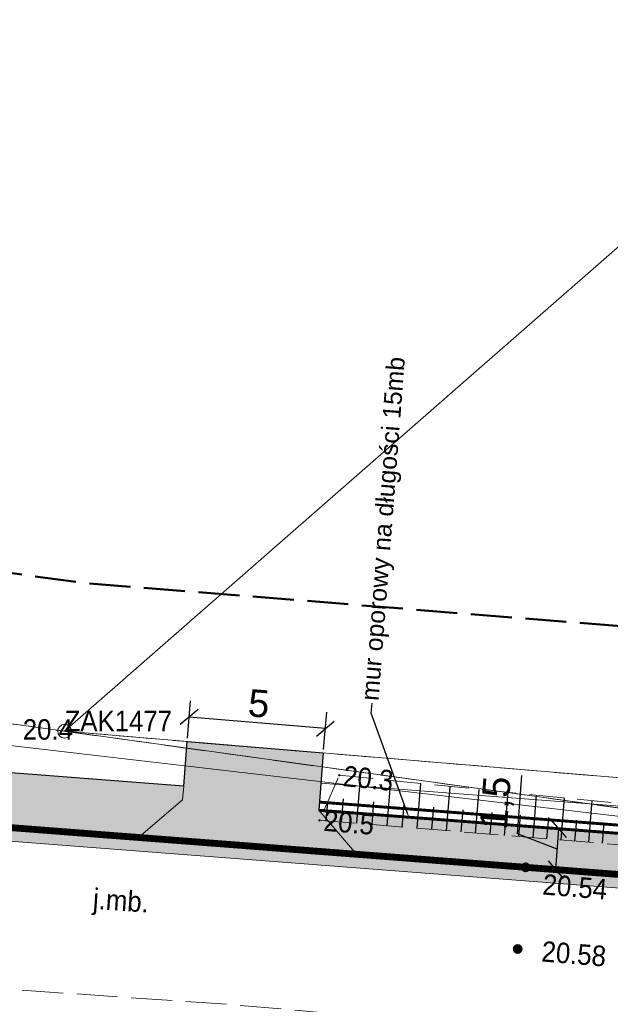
# Model space of a CAD drawing. Header units: metres. Extents: x 6551181 to 6555585, y 5935140 to 5937297.
# Tile 77 of 97: x 6551673 to 6551694, y 5935946 to 5935982. Entities that reach past the tile are written whole.
import ezdxf
from ezdxf import colors
from ezdxf.entities.mleader import LeaderData, LeaderLine
from ezdxf.enums import TextEntityAlignment as Align
from ezdxf.math import Vec2, Vec3

# ---------------------------------------------------------------- set-up
doc = ezdxf.new("R2010")
doc.units = ezdxf.units.M
for name, pattern in [('1.5_0.5', [2, 1.5, -0.5]), ('218-500', [1, 0.5, -0.5]), ('219-500', [0]), ('CONDX2', [0.48, 0.32, -0.16]), ('HIDDEN2', [0.1875, 0.125, -0.0625]), ('mz1.25_0.5', [1.75, 1.25, -0.5])]:
    doc.linetypes.add(name, pattern=pattern)
for name, color, linetype in [('000 Inne (niezydentyfikowane)', 7, 'Continuous'), ('202-Punkt graniczny stabilizowany trwale', 7, 'Continuous'), ('202-Punkt graniczny stabilizowany trwale-Atr103', 7, 'Continuous'), ('217-Granica konturu klasyfikcyjnego', 7, 'Continuous'), ('218-Granica użytku', 7, 'Continuous'), ('219-Linia granicy', 7, 'Continuous'), ('_krawężnik 15x22', 74, 'Continuous'), ('_obrzeże 8x30', 2, 'Continuous'), ('jezdnia (powierzchnia)', 7, 'Continuous'), ('jezdnia (powierzchnia)-Atr17', 7, 'Continuous'), ('Obszar opracowania', 7, 'Continuous'), ('przewód telekomunikacyjny (linia)', 7, 'Continuous'), ('punkt wysokościowy naturalny', 7, 'Continuous'), ('punkt wysokościowy naturalny-Atr2', 7, 'Continuous'), ('punkt wysokościowy sztuczny', 7, 'Continuous'), ('punkt wysokościowy sztuczny-Atr2', 7, 'Continuous'), ('skarpa nieumocniona (powierzchnia)', 7, 'Continuous')]:
    doc.layers.add(name, color=color, linetype=linetype)
for name, color, linetype, lineweight in [('_krawężnik 15x30', 30, 'Continuous', 13), ('_kreskowanie chodnik', 52, 'Continuous', 0), ('_kreskowanie zieleń', 74, 'Continuous', 0), ('_kreskowanie zjazd', 252, 'Continuous', 0), ('_opis', 7, 'Continuous', 18), ('_rowy', 3, 'Continuous', 13), ('_wymiar', 140, 'Continuous', 5)]:
    doc.layers.add(name, color=color, linetype=linetype, lineweight=lineweight)
doc.layers.add('_linie pomocnicze', color=202, linetype='Continuous', lineweight=13, plot=False)
doc.styles.add('marcin', font='arial.ttf')
doc.styles.get("Standard").update_dxf_attribs({"font": 'arial.ttf'})
doc.dimstyles.new('marcin', dxfattribs={"dimscale": 0.2, "dimtxt": 8, "dimasz": 6, "dimexe": 3, "dimexo": 0.625, "dimgap": 3, "dimtad": 1, "dimdec": 3, "dimrnd": 0.01, "dimtxsty": 'marcin', "dimblk": 'OBLIQUE', "dimcen": 2.5, "dimclrd": 256, "dimadec": 0, "dimazin": 0, "dimtfac": 1, "dimtdec": 3, "dimtmove": 1, "dimatfit": 3, "dimfxl": 8, "dimfxlon": 1, "dimarcsym": 0})

# ---------------------------------------------------------------- blocks, each defined once
blk = doc.blocks.new('202')
at = {"color": 0, "linetype": 'Continuous', "lineweight": -2}
blk.add_circle((0, 0), 2.5, dxfattribs=at)
blk = doc.blocks.new('PW02')
at = {"linetype": 'Continuous', "lineweight": 13}
h = blk.add_hatch(color=0, dxfattribs=at)
edge = h.paths.add_edge_path()
edge.add_arc((0, 0), 0.18, 0, 360)
blk = doc.blocks.new('PW01')
at = {"linetype": 'Continuous', "lineweight": 13}
h = blk.add_hatch(color=0, dxfattribs=at)
edge = h.paths.add_edge_path()
edge.add_arc((0, 0), 0.045, 0, 360)
blk = doc.blocks.new('_Oblique')
at = {"color": 0, "linetype": 'ByBlock', "lineweight": -2}
blk.add_line((-0.5, -0.5), (0.5, 0.5), dxfattribs=at)
blk = doc.blocks.new('*D1236')
at = {"layer": '_wymiar', "lineweight": -2, "transparency": 16777216}
for p, q in [((6551690.897, 5935951.837), (6551691.061, 5935953.965)), ((6551692.301, 5935950.525), (6551692.416, 5935952.021)), ((6551692.358, 5935951.273), (6551690.897, 5935951.837))]:
    blk.add_line(p, q, dxfattribs=at)
at = {"layer": '_wymiar', "color": 0, "lineweight": -2, "transparency": 16777216}
for p, q in [((6551692.812, 5935951.99), (6551691.818, 5935952.067)), ((6551692.696, 5935950.495), (6551691.703, 5935950.571))]:
    blk.add_line(p, q, dxfattribs=at)
at = {"layer": 'Defpoints', "color": 0, "transparency": 16777216}
for p in [(6551692.416, 5935952.021), (6551692.936, 5935951.981), (6551692.821, 5935950.485)]:
    blk.add_point(p, dxfattribs=at)
at = {"layer": '_wymiar', "lineweight": -2, "transparency": 16777216, "xscale": 0.6000000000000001, "yscale": 0.6000000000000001, "zscale": 0.6000000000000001}
for p, rotation in [((6551692.416, 5935952.021), 85.59277262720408), ((6551692.301, 5935950.525), 265.5927726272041)]:
    blk.add_blockref('_Oblique', p, dxfattribs=dict(at, rotation=rotation))
at = {"layer": '_wymiar', "color": 0, "transparency": 16777216, "insert": (6551690.18, 5935952.963), "char_height": 1, "attachment_point": 5, "rotation": 85.5928, "style": 'marcin'}
blk.add_mtext('1,5', dxfattribs=at)
blk = doc.blocks.new('*D1218')
at = {"layer": '_wymiar', "color": 0, "lineweight": -2, "transparency": 16777216}
for p, q in [((6551678.824, 5935955.339), (6551678.938, 5935956.704)), ((6551683.806, 5935954.921), (6551683.921, 5935956.286))]:
    blk.add_line(p, q, dxfattribs=at)
at = {"layer": '_wymiar', "lineweight": -2, "transparency": 16777216}
blk.add_line((6551683.871, 5935955.688), (6551678.888, 5935956.106), dxfattribs=at)
at = {"layer": 'Defpoints', "color": 0, "transparency": 16777216}
for p in [(6551678.888, 5935956.106), (6551678.813, 5935955.214), (6551683.796, 5935954.796)]:
    blk.add_point(p, dxfattribs=at)
at = {"layer": '_wymiar', "lineweight": -2, "transparency": 16777216, "xscale": 0.6000000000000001, "yscale": 0.6000000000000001, "zscale": 0.6000000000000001}
for p, rotation in [((6551678.888, 5935956.106), 175.2057679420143), ((6551683.871, 5935955.688), 355.2057679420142)]:
    blk.add_blockref('_Oblique', p, dxfattribs=dict(at, rotation=rotation))
at = {"layer": '_wymiar', "color": 0, "transparency": 16777216, "insert": (6551681.438, 5935956.603), "char_height": 1, "attachment_point": 5, "rotation": 355.2058, "style": 'marcin'}
blk.add_mtext('5', dxfattribs=at)

msp = doc.modelspace()

# ---------------------------------------------------------------- hatches: boundary and pattern name
at = {"layer": '_kreskowanie chodnik'}
h = msp.add_hatch(color=223, dxfattribs=at)
h.dxf.hatch_style = 1
h.paths.add_polyline_path([(6551361.9151, 5936137.4929), (6551364.0337, 5936137.4929), (6551364.3599, 5936137.8159), (6551361.3348, 5936141.0225), (6551359.8914, 5936139.6381), (6551359.8913, 5936139.638)])
h.paths.add_polyline_path([(6551380.1526, 5936119.3023, -0.0024274), (6551383.5731, 5936115.8572), (6551383.5731, 5936115.8572), (6551385.7012, 5936115.8292), (6551386.0588, 5936116.1787, 0.0031812), (6551381.5649, 5936120.7183), (6551367.9318, 5936134.3165), (6551367.5765, 5936133.9646), (6551367.5792, 5936131.8433)])
h.paths.add_polyline_path([(6551427.8011, 5936072.0648, -0.0079112), (6551423.437, 5936076.5601), (6551394.6741, 5936107.1418, 0.0037268), (6551389.5375, 5936112.5838), (6551389.5375, 5936112.5838), (6551389.1765, 5936112.2379), (6551389.1363, 5936110.1082, -0.0029746), (6551393.2134, 5936105.7757), (6551421.9802, 5936075.1899, 0.0058707), (6551425.2377, 5936071.8069), (6551427.4311, 5936071.7391)])
h.paths.add_polyline_path([(6551509.0487, 5936009.3448), (6551499.4703, 5936015.6354, -0.014146), (6551476.3685, 5936031.761), (6551467.4747, 5936038.3509, -0.0195357), (6551446.2823, 5936055.375), (6551437.7324, 5936062.8108, -0.010811), (6551431.3954, 5936068.5674), (6551431.0185, 5936068.2357), (6551430.9839, 5936066.2071, 0.0091534), (6551436.4199, 5936061.3017), (6551444.9698, 5936053.8659, 0.0195357), (6551466.284, 5936036.744), (6551475.1778, 5936030.1541, 0.014146), (6551498.3724, 5936013.9637), (6551506.5985, 5936008.5612), (6551508.6757, 5936008.9916)])
h.paths.add_polyline_path([(6551576.1216, 5935970.8749), (6551576.2833, 5935971.348, -0.0591224), (6551544.8377, 5935986.4374), (6551517.8132, 5936003.5887), (6551513.1363, 5936006.6602), (6551512.855, 5936006.2468), (6551513.2853, 5936004.1696), (6551513.2853, 5936004.1696), (6551516.7283, 5936001.9084), (6551543.766, 5935984.7488, 0.0566981), (6551574.267, 5935969.9309), (6551574.267, 5935969.9309)])
h.paths.add_polyline_path([(6551591.7085, 5935964.9446), (6551593.4627, 5935966.0998), (6551593.8882, 5935968.2679), (6551593.8884, 5935968.2689), (6551592.91, 5935968.4763), (6551592.5812, 5935966.8005, -0.0201257), (6551581.0571, 5935969.8064), (6551580.9035, 5935969.3306), (6551581.9193, 5935967.4615, 0.0168508), (6551591.7085, 5935964.9446)])
h.paths.add_polyline_path([(6551613.4044, 5935960.6424), (6551613.4491, 5935960.6336), (6551615.1652, 5935961.8255), (6551615.2615, 5935962.3161), (6551600.4251, 5935965.2276), (6551600.7371, 5935966.8177), (6551598.7804, 5935967.2324), (6551598.7798, 5935967.2298), (6551598.3662, 5935965.1221), (6551599.5493, 5935963.3613), (6551599.5493, 5935963.3613)])
h.paths.add_polyline_path([(6551620.1679, 5935961.3533), (6551620.07, 5935960.8543), (6551621.2097, 5935959.1107), (6551621.2097, 5935959.1107), (6551621.2547, 5935959.1019), (6551624.3175, 5935958.5008, 0.0114164), (6551642.3152, 5935955.3939), (6551642.3152, 5935955.3939), (6551644.0057, 5935956.6611), (6551644.0743, 5935957.1564, -0.0123461), (6551624.7026, 5935960.4634)])
h.paths.add_polyline_path([(6551649.0433, 5935956.4658), (6551648.9776, 5935955.9701), (6551650.239, 5935954.2925, 0.0127985), (6551670.6057, 5935952.1973), (6551677.038, 5935951.7015), (6551678.6488, 5935953.0818), (6551678.6872, 5935953.5803), (6551670.7594, 5935954.1913, -0.013718)])
h.paths.add_polyline_path([(6551707.1015, 5935951.3904), (6551702.0779, 5935951.2761), (6551702.0779, 5935951.2761), (6551683.634, 5935952.6976), (6551683.634, 5935952.6976), (6551685.0143, 5935951.0867), (6551730.6343, 5935947.5707), (6551750.6634, 5935946.1799), (6551752.2637, 5935947.5724), (6551752.2983, 5935948.0712), (6551730.7804, 5935949.5654), (6551707.1015, 5935951.3904)])
h.paths.add_polyline_path([(6551758.6441, 5935945.6257), (6551796.2401, 5935943.0151, 0.2134218), (6551800.84, 5935944.7005), (6551757.2863, 5935947.7248), (6551757.2517, 5935947.226)])
at = {"layer": '_kreskowanie zieleń'}
h = msp.add_hatch(color=253, dxfattribs=at)
h.dxf.hatch_style = 1
h.paths.add_polyline_path([(6551757.5481, 5935951.4959), (6551752.5542, 5935951.757), (6551752.2983, 5935948.0712), (6551752.2637, 5935947.5724), (6551750.6634, 5935946.1799), (6551758.6441, 5935945.6257), (6551757.2517, 5935947.226), (6551757.2863, 5935947.7248), (6551757.2863, 5935947.7248)])
h.paths.add_polyline_path([(6551683.7958, 5935954.7961), (6551678.8132, 5935955.214), (6551678.6872, 5935953.5803), (6551678.6488, 5935953.0818), (6551677.038, 5935951.7015), (6551685.0143, 5935951.0867), (6551683.634, 5935952.6976), (6551683.634, 5935952.6976), (6551683.6571, 5935952.9967)])
h.paths.add_polyline_path([(6551644.4305, 5935959.7291), (6551644.0743, 5935957.1564), (6551644.0057, 5935956.6611), (6551642.3152, 5935955.3939, 0.0050001), (6551650.239, 5935954.2925), (6551648.9776, 5935955.9701), (6551649.0433, 5935956.4658), (6551649.3846, 5935959.0405), (6551649.3845, 5935959.0405)])
h.paths.add_polyline_path([(6551615.5387, 5935963.7287), (6551615.2615, 5935962.3161), (6551615.1652, 5935961.8255), (6551613.4491, 5935960.6336), (6551621.2097, 5935959.1107), (6551621.2097, 5935959.1107), (6551620.07, 5935960.8543), (6551620.1679, 5935961.3533), (6551620.4993, 5935963.042)])
h.paths.add_polyline_path([(6551593.4627, 5935966.0998), (6551591.7085, 5935964.9446), (6551591.7085, 5935964.9446, 0.0060443), (6551595.2584, 5935964.2033), (6551599.5493, 5935963.3613), (6551598.3662, 5935965.1221), (6551598.7798, 5935967.2298), (6551598.7804, 5935967.2324), (6551593.8884, 5935968.2689), (6551593.8882, 5935968.2679)])
h.paths.add_polyline_path([(6551574.267, 5935969.9309, 0.0133357), (6551581.88, 5935967.473), (6551581.88, 5935967.473, 0.0000682), (6551581.9193, 5935967.4615), (6551581.9193, 5935967.4615), (6551580.9035, 5935969.3306), (6551581.0571, 5935969.8064), (6551581.0571, 5935969.8064), (6551581.4207, 5935970.9324), (6551576.5985, 5935972.2704), (6551576.2833, 5935971.348), (6551576.1216, 5935970.8749), (6551574.267, 5935969.9309)])
h.paths.add_polyline_path([(6551515.6199, 5936009.2164), (6551511.6595, 5936011.8175), (6551509.0487, 5936009.3448), (6551508.6757, 5936008.9916), (6551506.5985, 5936008.5612), (6551513.2853, 5936004.1696), (6551513.2853, 5936004.1696), (6551512.855, 5936006.2468), (6551513.1363, 5936006.6602), (6551513.1351, 5936006.661)])
h.paths.add_polyline_path([(6551425.2377, 5936071.8069, 0.0100304), (6551430.9839, 5936066.2071), (6551431.0185, 5936068.2357), (6551431.3954, 5936068.5674), (6551431.6215, 5936068.7664), (6551434.0394, 5936070.8943), (6551430.4259, 5936074.3748), (6551428.0268, 5936072.2634), (6551427.8011, 5936072.0648), (6551427.4311, 5936071.7391)])
h.paths.add_polyline_path([(6551385.7012, 5936115.8292), (6551383.5731, 5936115.8572, -0.0040001), (6551389.1363, 5936110.1082), (6551389.1363, 5936110.1082), (6551389.1765, 5936112.2379), (6551389.5375, 5936112.5838), (6551389.5375, 5936112.5838, 0.0024913), (6551386.0588, 5936116.1787)])
h.paths.add_polyline_path([(6551364.0337, 5936137.4929), (6551361.9151, 5936137.4929), (6551367.5792, 5936131.8433), (6551367.5765, 5936133.9646), (6551367.9318, 5936134.3165), (6551368.462, 5936134.8414), (6551364.9219, 5936138.3724), (6551364.3599, 5936137.8159)])
at = {"layer": '_kreskowanie zjazd'}
h = msp.add_hatch(color=256, dxfattribs=at)
h.dxf.hatch_style = 1
h.paths.add_polyline_path([(6551796.2401, 5935943.0151), (6551758.6441, 5935945.6257), (6551750.6634, 5935946.1799), (6551730.6343, 5935947.5707), (6551685.0143, 5935951.0867), (6551677.038, 5935951.7015), (6551670.6057, 5935952.1973, -0.0127985), (6551650.239, 5935954.2925, -0.0050001), (6551642.3152, 5935955.3939), (6551642.3152, 5935955.3939, -0.0114164), (6551624.3175, 5935958.5008), (6551621.2547, 5935959.1019), (6551621.2097, 5935959.1107), (6551613.4491, 5935960.6336), (6551613.4044, 5935960.6424), (6551599.5493, 5935963.3613), (6551599.5493, 5935963.3613), (6551595.2584, 5935964.2033, -0.0060443), (6551591.7085, 5935964.9446), (6551591.7085, 5935964.9446, -0.0084248), (6551586.7927, 5935966.1206, -0.0084248), (6551581.9193, 5935967.4615), (6551581.9193, 5935967.4615, -0.0000682), (6551581.88, 5935967.473), (6551581.88, 5935967.473, -0.0133357), (6551574.267, 5935969.9309), (6551574.267, 5935969.9309, -0.0502078), (6551547.0711, 5935982.7107, -0.0064718), (6551543.766, 5935984.7488), (6551516.7283, 5936001.9084), (6551513.2853, 5936004.1696), (6551513.2853, 5936004.1696), (6551506.5985, 5936008.5612), (6551498.3724, 5936013.9637, -0.014146), (6551475.1778, 5936030.1541), (6551466.284, 5936036.744, -0.0195357), (6551444.9698, 5936053.8659), (6551436.4199, 5936061.3017, -0.0077486), (6551431.8064, 5936065.4414, -0.0100015), (6551426.0452, 5936070.9924, -0.0073044), (6551421.9802, 5936075.1899), (6551393.2134, 5936105.7757, 0.0029746), (6551389.1363, 5936110.1082), (6551389.1363, 5936110.1082, 0.0040001), (6551383.5731, 5936115.8572), (6551383.5731, 5936115.8572, 0.0024274), (6551380.1526, 5936119.3023), (6551367.5792, 5936131.8433), (6551361.9151, 5936137.4929), (6551359.8144, 5936139.5881), (6551359.4506, 5936139.2449), (6551379.7995, 5936118.9483, -0.009403), (6551392.8482, 5936105.4342), (6551421.6159, 5936074.8473, 0.0250591), (6551436.0918, 5936060.9244), (6551444.6417, 5936053.4886, 0.0195357), (6551465.9863, 5936036.3423), (6551474.8802, 5936029.7523, 0.014146), (6551498.0979, 5936013.5458), (6551516.4571, 5936001.4883), (6551543.4981, 5935984.3266, 0.0932025), (6551595.1621, 5935963.7127), (6551624.2212, 5935958.0102, 0.0292221), (6551670.5673, 5935951.6987), (6551730.5978, 5935947.072), (6551796.2055, 5935942.5163)])

# ---------------------------------------------------------------- linework, layer by layer
at = {"layer": '000 Inne (niezydentyfikowane)', "color": 7, "linetype": 'Continuous', "lineweight": 25, "flags": 128}
for points in [[(6551685.02, 5935952.22), (6551685.16, 5935953.9)], [(6551686.13, 5935952.13), (6551686.27, 5935953.79)], [(6551687.23, 5935952.04), (6551687.36, 5935953.68)], [(6551688.31, 5935951.95), (6551688.44, 5935953.57)], [(6551689.37, 5935951.86), (6551689.5, 5935953.46)], [(6551684.46, 5935952.26), (6551684.53, 5935953.11)], [(6551690.43, 5935951.78), (6551690.56, 5935953.36)], [(6551691.47, 5935951.69), (6551691.6, 5935953.25)], [(6551692.5, 5935951.61), (6551692.62, 5935953.15)], [(6551693.51, 5935951.53), (6551693.63, 5935953.05)], [(6551683.9, 5935952.31), (6551683.96, 5935953.01)], [(6551685.58, 5935952.17), (6551685.65, 5935953.01)], [(6551686.68, 5935952.08), (6551686.75, 5935952.91)], [(6551687.77, 5935952), (6551687.84, 5935952.81)], [(6551688.84, 5935951.91), (6551688.91, 5935952.71)], [(6551689.9, 5935951.82), (6551689.97, 5935952.62)], [(6551690.95, 5935951.74), (6551691.01, 5935952.52)], [(6551691.98, 5935951.65), (6551692.05, 5935952.43)], [(6551693, 5935951.57), (6551693.07, 5935952.33)], [(6551694.01, 5935951.49), (6551694.07, 5935952.24)]]:
    msp.add_lwpolyline(points, dxfattribs=at)
at = {"layer": '217-Granica konturu klasyfikcyjnego', "color": 3, "linetype": '1.5_0.5', "lineweight": 18, "flags": 128}
for points in [[(6551614.59, 5935963.86), (6551817.148, 5935935.8192)], [(6551674.33, 5935955.59), (6551702.23, 5935953.25)]]:
    msp.add_lwpolyline(points, dxfattribs=at)
at = {"layer": '218-Granica użytku', "color": 3, "linetype": '218-500', "lineweight": 18, "flags": 128}
for points in [[(6551614.59, 5935963.86), (6551817.148, 5935935.8192)], [(6551674.33, 5935955.59), (6551702.23, 5935953.25)]]:
    msp.add_lwpolyline(points, dxfattribs=at)
at = {"layer": '219-Linia granicy', "color": 7, "linetype": '219-500', "lineweight": 18, "flags": 128}
for points in [[(6551766.99, 5936036.66), (6551674.33, 5935955.59)], [(6551817.148, 5935935.8192), (6551614.59, 5935963.86)], [(6551674.33, 5935955.59), (6551702.23, 5935953.25)]]:
    msp.add_lwpolyline(points, dxfattribs=at)
at = {"layer": '_krawężnik 15x22', "linetype": 'CONDX2', "lineweight": 40, "ltscale": 4, "const_width": 0.25}
msp.add_lwpolyline([(6551685.0143, 5935951.0867), (6551677.038, 5935951.7015)], dxfattribs=at)
at = {"layer": '_krawężnik 15x30', "lineweight": 40, "ltscale": 5}
for points in [[(6551677.038, 5935951.7015, 0.25, 0.25, 0), (6551670.6057, 5935952.1973, 0.25, 0.25, -0.0127985), (6551650.239, 5935954.2925, 0.25, 0.25, 0)], [(6551750.6634, 5935946.1799, 0.25, 0.25, 0), (6551730.6343, 5935947.5707, 0.25, 0.25, 0), (6551685.0143, 5935951.0867, 0.25, 0.25, 0)]]:
    msp.add_lwpolyline(points, format="xyseb", dxfattribs=at)
at = {"layer": '_linie pomocnicze'}
for points in [[(6551796.2401, 5935943.0151), (6551730.6343, 5935947.5707), (6551670.6057, 5935952.1973, -0.0292221), (6551624.3175, 5935958.5008), (6551595.2584, 5935964.2033, -0.0932025), (6551543.766, 5935984.7488), (6551516.7283, 5936001.9084), (6551498.3724, 5936013.9637, -0.014146), (6551475.1778, 5936030.1541), (6551466.284, 5936036.744, -0.0195357), (6551444.9698, 5936053.8659), (6551436.4199, 5936061.3017, -0.0250591), (6551421.9802, 5936075.1899), (6551393.2134, 5936105.7757, 0.0094023), (6551380.1526, 5936119.3023), (6551359.8144, 5936139.5881)], [(6551796.2055, 5935942.5163), (6551730.5978, 5935947.072), (6551670.5673, 5935951.6987, -0.0292221), (6551624.2212, 5935958.0102), (6551595.1621, 5935963.7127, -0.0932025), (6551543.4981, 5935984.3266), (6551516.4571, 5936001.4883), (6551498.0979, 5936013.5458, -0.014146), (6551474.8802, 5936029.7523), (6551465.9863, 5936036.3423, -0.0195357), (6551444.6417, 5936053.4886), (6551436.0918, 5936060.9244, -0.0250591), (6551421.6159, 5936074.8473), (6551392.8482, 5936105.4342, 0.009403), (6551379.7995, 5936118.9483), (6551359.4506, 5936139.2449)]]:
    msp.add_lwpolyline(points, format="xyb", dxfattribs=at)
for points in [[(6551677.038, 5935951.7015), (6551678.6488, 5935953.0818), (6551678.6872, 5935953.5803)], [(6551683.634, 5935952.6976), (6551683.634, 5935952.6976), (6551685.0143, 5935951.0867)]]:
    msp.add_lwpolyline(points, dxfattribs=at)
at = {"layer": '_obrzeże 8x30'}
msp.add_lwpolyline([(6551678.6872, 5935953.5803), (6551670.7594, 5935954.1913, -0.013718), (6551649.0433, 5935956.4658)], format="xyb", dxfattribs=at)
for points in [[(6551678.6872, 5935953.5803), (6551678.8132, 5935955.214)], [(6551678.8132, 5935955.214), (6551683.7958, 5935954.7961), (6551683.634, 5935952.6976)]]:
    msp.add_lwpolyline(points, dxfattribs=at)
at = {"layer": '_obrzeże 8x30', "color": 232, "linetype": 'HIDDEN2', "lineweight": 40, "ltscale": 4, "const_width": 0.1067}
msp.add_lwpolyline([(6551702.1009, 5935951.5752), (6551683.6571, 5935952.9967)], dxfattribs=at)
at = {"layer": '_obrzeże 8x30', "color": 176, "linetype": 'HIDDEN2', "lineweight": 40, "ltscale": 4, "const_width": 0.1067}
msp.add_lwpolyline([(6551702.0779, 5935951.2761), (6551683.634, 5935952.6976)], dxfattribs=at)
at = {"layer": '_rowy'}
msp.add_lwpolyline([(6551752.3329, 5935948.57), (6551730.817, 5935950.064), (6551683.7109, 5935953.6946)], dxfattribs=at)
at = {"layer": 'jezdnia (powierzchnia)', "color": 7, "linetype": '1.5_0.5', "lineweight": 18, "flags": 128}
msp.add_lwpolyline([(6551328.96, 5936334.85), (6551328.85, 5936339.4), (6551328.73, 5936357.03), (6551328.59, 5936376.23), (6551328.4, 5936397.13), (6551328.02, 5936414.29), (6551322.56, 5936409.84), (6551322.26, 5936398.68), (6551322.27, 5936387.64), (6551322.38, 5936376.93), (6551322.42, 5936367), (6551322.25, 5936346.98), (6551322.6, 5936337.31), (6551322.85, 5936327.45), (6551322.83, 5936325.77), (6551322.74, 5936320.86), (6551322.68, 5936317.17), (6551322.78, 5936307.21), (6551322.67, 5936297.56), (6551322.68, 5936287.57), (6551322.74, 5936279.01), (6551322.14, 5936267.97), (6551321.65, 5936262.65), (6551321.72, 5936261), (6551321.78, 5936259.98), (6551322.11, 5936257.72), (6551322.27, 5936255.96), (6551322.39, 5936254.52), (6551322.15, 5936252.96), (6551321.69, 5936250.98), (6551320.76, 5936248.16), (6551319.46, 5936245.23), (6551318.96, 5936243.62), (6551318.38, 5936241.01), (6551316.02, 5936222.64), (6551315.83, 5936219.84), (6551316.38, 5936210.81), (6551316.01, 5936207.91), (6551315.14, 5936200.41), (6551314.97, 5936199.68), (6551313.67, 5936198.52), (6551311.34, 5936197.7), (6551307.54, 5936198.81), (6551305.83, 5936196.21), (6551312.51, 5936190.73), (6551313.39, 5936189.35), (6551312.99, 5936186.91), (6551312.92, 5936183.49), (6551313.3, 5936180.11), (6551314.08, 5936177.55), (6551314.7, 5936175.79), (6551314.44, 5936174.65), (6551312.67, 5936172.43), (6551311.85, 5936172.5), (6551311.19, 5936171.27), (6551311.05, 5936169.19), (6551311.25, 5936168.73), (6551309.45, 5936165.18), (6551312.18, 5936163.98), (6551313.59, 5936166.07), (6551317.23, 5936168.57), (6551319.56, 5936168.77), (6551324.09, 5936164.11), (6551325.69, 5936162.67), (6551325.47, 5936161.1), (6551327.95, 5936158.95), (6551329.62, 5936159.04), (6551332.98, 5936156.08), (6551340.48, 5936149.19), (6551347.83, 5936142.43), (6551354.99, 5936135.82), (6551361.1, 5936130.02), (6551368.01, 5936123.21), (6551374.45, 5936116.65), (6551380.77, 5936110.1), (6551380.75, 5936107.84), (6551380.43, 5936106.99), (6551383.32, 5936104.18), (6551384.35, 5936104.44), (6551386.16, 5936104.24), (6551387.51, 5936103), (6551394.02, 5936096.15), (6551400.74, 5936089.06), (6551407.43, 5936082.07), (6551414.96, 5936073.7), (6551417.26, 5936071.24), (6551417.54, 5936068.85), (6551417.08, 5936067.39), (6551416.53, 5936066.51), (6551418.44, 5936064.69), (6551420.06, 5936065.32), (6551421.11, 5936065.47), (6551423.09, 5936065.27), (6551427.21, 5936061.47), (6551434.23, 5936055.28), (6551441.76, 5936048.87), (6551449.56, 5936042.36), (6551457.43, 5936035.97), (6551465.65, 5936029.87), (6551474.74, 5936023.08), (6551483.63, 5936016.83), (6551492.82, 5936010.56), (6551496.69, 5936007.92), (6551496.38, 5936006.4), (6551500.73, 5936003.64), (6551502.28, 5936004.36), (6551510, 5935999.26), (6551519.09, 5935993.33), (6551527.43, 5935987.94), (6551535.54, 5935982.98), (6551543.65, 5935977.72), (6551552.14, 5935972.93), (6551561.61, 5935968.23), (6551570.6, 5935964.82), (6551581.27, 5935961.57), (6551591.01, 5935959.14), (6551597.53, 5935957.63), (6551598.04, 5935956.71), (6551598.34, 5935954.89), (6551601.02, 5935954.23), (6551603.27, 5935956.5), (6551604.19, 5935956.44), (6551614.44, 5935954.25), (6551624.03, 5935952.41), (6551633.65, 5935950.68), (6551643.66, 5935949.13), (6551649.85, 5935948.21), (6551660.16, 5935947.16), (6551670.33, 5935946.28), (6551680.51, 5935945.58), (6551690.73, 5935944.67), (6551701.45, 5935943.82), (6551706.39, 5935943.35), (6551707.39, 5935941.45), (6551711.28, 5935940.88), (6551713.28, 5935942.8), (6551715.25, 5935942.66), (6551721.35, 5935942.22), (6551752.78, 5935940.08), (6551762.58, 5935939.42), (6551772.73, 5935938.68), (6551783.19, 5935937.92), (6551793.12, 5935937.25), (6551803.61, 5935936.53), (6551816.47, 5935935.66), (6551827.08, 5935934.95), (6551837.44, 5935934.3), (6551838.95, 5935934.11), (6551840.54, 5935930.96), (6551844.05, 5935930.93), (6551845.21, 5935933.24), (6551845.88, 5935933.65), (6551848.35, 5935933.59), (6551864.54, 5935932.06), (6551872.1, 5935931.21), (6551883.27, 5935929.95), (6551887.52, 5935929.3), (6551888.3, 5935928.47), (6551889.27, 5935927), (6551889.8, 5935925.29), (6551888.46, 5935921.18), (6551893.61, 5935921.03), (6551897.26, 5935920.92), (6551897.56, 5935926.27), (6551899.74, 5935927.57), (6551904.71, 5935926.85), (6551911.07, 5935925.83), (6551911.71, 5935924.67), (6551912.04, 5935923.9), (6551915.56, 5935923.37), (6551916.14, 5935924.18), (6551916.85, 5935924.92), (6551923.67, 5935923.8), (6551933.47, 5935922.17), (6551946.23, 5935919.92), (6551946.86, 5935918.95), (6551946.97, 5935917.94), (6551949.03, 5935915.66), (6551950.87, 5935917.18), (6551951.58, 5935918.19), (6551952.42, 5935918.86), (6551960.7, 5935917.37), (6551971.47, 5935915.4), (6551981.95, 5935913.57), (6551992.49, 5935911.65), (6551995.74, 5935911.01), (6551996.16, 5935910.41), (6551996.41, 5935909.03), (6552000.08, 5935908.33), (6552001.09, 5935909.46), (6552001.34, 5935909.66), (6552001.89, 5935909.89), (6552011.06, 5935908.38), (6552016.54, 5935907.3), (6552016.98, 5935906.37), (6552017.08, 5935905.24), (6552021, 5935904.44), (6552021.75, 5935905.56), (6552022.37, 5935906.31), (6552031.19, 5935904.66), (6552041.47, 5935902.98), (6552051.85, 5935901.04), (6552054.87, 5935900.36), (6552055.79, 5935898.24), (6552061.21, 5935896.92), (6552062.37, 5935898.83), (6552071.26, 5935896.73), (6552082.21, 5935893.77), (6552092.4, 5935891.09), (6552102.69, 5935888.17), (6552113.23, 5935885.31), (6552123.85, 5935882.37), (6552135.02, 5935879.28), (6552145.58, 5935876.34), (6552156.23, 5935873.42), (6552166.76, 5935870.42), (6552177.31, 5935867.56), (6552187.87, 5935864.65), (6552198.25, 5935861.79), (6552209.38, 5935858.53), (6552220.11, 5935855.69), (6552230.86, 5935852.63), (6552241.36, 5935849.67), (6552251.73, 5935846.66), (6552262.36, 5935843.89), (6552273.37, 5935841.27), (6552283.55, 5935838.85), (6552294.39, 5935836.69), (6552304.73, 5935835.22), (6552315.64, 5935833.74), (6552325.3, 5935832.55), (6552341.64, 5935830.38), (6552342.44, 5935829.69), (6552342.92, 5935828.2), (6552347.56, 5935827.77), (6552348.74, 5935829.5), (6552357.01, 5935828.52), (6552367.7, 5935827.13), (6552378.13, 5935825.75), (6552388.65, 5935824.39), (6552399.32, 5935823.07), (6552410.02, 5935821.67), (6552421.24, 5935820.34), (6552432.45, 5935818.68), (6552443.48, 5935817.42), (6552453.95, 5935816.03), (6552464.58, 5935814.75), (6552475.04, 5935813.29), (6552485.68, 5935811.95), (6552496.02, 5935810.59), (6552506.48, 5935809.35), (6552517.51, 5935807.84), (6552527.97, 5935806.56), (6552538.97, 5935805.09), (6552549.67, 5935803.82), (6552560.33, 5935802.42), (6552563.29, 5935802), (6552563.74, 5935801.13), (6552564.02, 5935800.22), (6552567.24, 5935799.81), (6552567.73, 5935800.53), (6552568.53, 5935801.4), (6552572.89, 5935801.02), (6552583.15, 5935799.96), (6552593.78, 5935798.88), (6552604.38, 5935797.88), (6552604.85, 5935803.41), (6552594.33, 5935804.61), (6552583.62, 5935805.8), (6552573.64, 5935806.91), (6552560.78, 5935808.39), (6552550.39, 5935809.67), (6552539.28, 5935811.02), (6552528.7, 5935812.3), (6552517.88, 5935813.68), (6552507.21, 5935815.18), (6552496.69, 5935816.5), (6552486.46, 5935817.81), (6552475.57, 5935819.24), (6552465.35, 5935820.56), (6552454.34, 5935821.99), (6552444.06, 5935823.33), (6552432.93, 5935824.71), (6552421.95, 5935826.21), (6552410.72, 5935827.55), (6552399.95, 5935828.95), (6552389.17, 5935830.26), (6552378.67, 5935831.73), (6552368.16, 5935833.12), (6552357.84, 5935834.4), (6552341.74, 5935836.31), (6552336.11, 5935837.13), (6552334.8, 5935838.98), (6552330.67, 5935843.7), (6552318.52, 5935843.8), (6552316.94, 5935839.51), (6552316.2, 5935839.6), (6552305.46, 5935841.19), (6552295.05, 5935842.73), (6552284.97, 5935844.88), (6552274.4, 5935847.14), (6552263.73, 5935849.7), (6552253.14, 5935852.53), (6552242.97, 5935855.52), (6552232.46, 5935858.37), (6552221.65, 5935861.46), (6552210.76, 5935864.4), (6552199.91, 5935867.46), (6552189.25, 5935870.45), (6552178.83, 5935873.3), (6552168.21, 5935876.2), (6552157.7, 5935879.19), (6552146.88, 5935882.12), (6552136.56, 5935885.03), (6552125.26, 5935888.16), (6552114.69, 5935891.09), (6552104.07, 5935894), (6552093.85, 5935896.89), (6552083.28, 5935899.67), (6552072.56, 5935902.58), (6552063.5, 5935904.64), (6552052.58, 5935906.96), (6552042.37, 5935908.85), (6552032.31, 5935910.58), (6552022.24, 5935912.51), (6552011.71, 5935914.3), (6552002.97, 5935915.91), (6551993.33, 5935917.67), (6551982.85, 5935919.56), (6551972.16, 5935921.42), (6551961.7, 5935923.41), (6551953.29, 5935924.88), (6551942.99, 5935926.75), (6551934.58, 5935928.16), (6551924.41, 5935929.85), (6551914.55, 5935931.45), (6551905.1, 5935932.89), (6551895.51, 5935934.28), (6551883.79, 5935935.93), (6551872.57, 5935937.31), (6551861.48, 5935938.41), (6551857.21, 5935938.77), (6551855.83, 5935941.56), (6551851.73, 5935941.94), (6551850.16, 5935939.44), (6551849.12, 5935939.43), (6551837.69, 5935940.23), (6551827.26, 5935940.93), (6551816.56, 5935941.65), (6551812.11, 5935941.89), (6551811.08, 5935942.83), (6551810.63, 5935944.01), (6551806.62, 5935944.32), (6551805.99, 5935943.23), (6551804.96, 5935942.43), (6551799.31, 5935943), (6551795.45, 5935943.07), (6551783.27, 5935943.93), (6551772.84, 5935944.64), (6551762.97, 5935945.37), (6551756.57, 5935946.71), (6551756.45, 5935947.99), (6551753.18, 5935948.46), (6551752.63, 5935947.03), (6551751.78, 5935946.29), (6551742.41, 5935946.78), (6551732.33, 5935947.44), (6551722.23, 5935948.29), (6551712.3, 5935948.93), (6551701.77, 5935949.75), (6551691.2, 5935950.61), (6551680.87, 5935951.49), (6551670.8, 5935952.18), (6551660.52, 5935953.19), (6551650.73, 5935954.13), (6551644.52, 5935955.05), (6551634.47, 5935956.54), (6551625.17, 5935958.24), (6551619.83, 5935959.35), (6551619.26, 5935960.49), (6551619.22, 5935962.61), (6551616.6, 5935963.05), (6551615.17, 5935961.02), (6551614.13, 5935960.5), (6551605.28, 5935962.2), (6551598.18, 5935963.63), (6551597.76, 5935964.59), (6551597.78, 5935967.09), (6551594.81, 5935968.01), (6551593.76, 5935965.74), (6551592.79, 5935964.93), (6551592.31, 5935964.89), (6551582.34, 5935967.37), (6551580.88, 5935967.83), (6551580.18, 5935968.71), (6551580.27, 5935970.63), (6551577.49, 5935971.77), (6551576.35, 5935970.29), (6551575.07, 5935969.6), (6551572.38, 5935970.41), (6551563.7, 5935973.87), (6551554.87, 5935978.16), (6551546.49, 5935983.02), (6551538.48, 5935988.13), (6551530.39, 5935993.18), (6551522.02, 5935998.55), (6551512.6, 5936004.66), (6551512.61, 5936005.55), (6551512.85, 5936007.35), (6551509.68, 5936009.41), (6551508.18, 5936008.59), (6551507, 5936008.48), (6551503.89, 5936010.34), (6551495.82, 5936015.64), (6551486.91, 5936021.79), (6551477.95, 5936028.1), (6551468.99, 5936034.63), (6551460.81, 5936040.8), (6551453.03, 5936047.14), (6551445.31, 5936053.57), (6551437.77, 5936059.97), (6551432.57, 5936064.65), (6551432.07, 5936066.32), (6551432.09, 5936068.02), (6551434.37, 5936071.22), (6551434.62, 5936071.59), (6551431.83, 5936073.34), (6551429.29, 5936070.94), (6551427.75, 5936070.76), (6551425.93, 5936071.17), (6551425.46, 5936071.49), (6551419.42, 5936077.79), (6551411.69, 5936086.16), (6551404.87, 5936093.24), (6551398.24, 5936100.37), (6551391.7, 5936107.27), (6551389.12, 5936111.46), (6551389.9, 5936112.46), (6551387.37, 5936115.19), (6551385.78, 5936114.88), (6551384.49, 5936114.89), (6551378.57, 5936120.76), (6551371.92, 5936127.68), (6551366.59, 5936132.83), (6551366.87, 5936133.78), (6551367.08, 5936134.17), (6551367.64, 5936134.92), (6551365, 5936137.57), (6551363.64, 5936136.69), (6551362.7, 5936136.71), (6551359.88, 5936139.65), (6551338.07, 5936159.81), (6551329.19, 5936168.03), (6551324.89, 5936173.07), (6551320.86, 5936179.47), (6551319.58, 5936183.33), (6551319.65, 5936188.36), (6551322.11, 5936204.81), (6551327.17, 5936242.31), (6551330.39, 5936265.19), (6551329.96, 5936267.22), (6551329.39, 5936272.76), (6551329.1, 5936274.41), (6551328.86, 5936276.23), (6551328.83, 5936278.38), (6551328.89, 5936294.47)], close=True, dxfattribs=at)
at = {"layer": 'Obszar opracowania', "color": 6, "linetype": '1.5_0.5', "lineweight": 50, "flags": 128}
msp.add_lwpolyline([(6551818.32, 5935949.48), (6551816.4, 5935927.1), (6551691.07, 5935939.45), (6551655.04, 5935943.08), (6551594.88, 5935952.7), (6551558.27, 5935964.37), (6551521.83, 5935986.07), (6551479.91, 5936013.47), (6551430.28, 5936048.68), (6551403.2, 5936073.55), (6551351.97, 5936127.26), (6551339.98, 5936140.06), (6551355.92, 5936154.02), (6551383.22, 5936127.23), (6551398.41, 5936112.34), (6551441.88, 5936067.29), (6551466.09, 5936048.26), (6551498.73, 5936021.85), (6551519.95, 5936008.26), (6551556.28, 5935985.89), (6551583.14, 5935974.91), (6551603.83, 5935970.55), (6551675.12, 5935961.01)], close=True, dxfattribs=at)
at = {"layer": 'przewód telekomunikacyjny (linia)', "color": 30, "linetype": 'Continuous', "lineweight": 18, "flags": 128}
msp.add_lwpolyline([(6551811.25, 5935947.33), (6551803.58, 5935945.87), (6551757.33, 5935948.32), (6551698.23, 5935952.06), (6551672.54, 5935955.04), (6551617.04, 5935962.26), (6551607, 5935962.85), (6551577.56, 5935969.78), (6551558.1, 5935977.67)], dxfattribs=at)
at = {"layer": 'skarpa nieumocniona (powierzchnia)', "color": 7, "linetype": 'mz1.25_0.5', "lineweight": 18, "flags": 128}
msp.add_lwpolyline([(6551684.38, 5935953.98), (6551701.94, 5935952.21), (6551732.01, 5935950.53), (6551748.92, 5935948.86), (6551751.44, 5935947.75), (6551750.94, 5935946.86), (6551731.39, 5935949.1), (6551701.58, 5935950.87), (6551683.66, 5935952.33)], close=True, dxfattribs=at)
msp.add_lwpolyline([(6551684.38, 5935953.98), (6551701.94, 5935952.21), (6551732.01, 5935950.53), (6551748.92, 5935948.86), (6551751.44, 5935947.75), (6551750.94, 5935946.86), (6551731.39, 5935949.1), (6551701.58, 5935950.87), (6551683.66, 5935952.33)], close=True, dxfattribs=at)

# ---------------------------------------------------------------- block references
at = {"layer": '202-Punkt graniczny stabilizowany trwale', "color": 7, "linetype": 'Continuous', "lineweight": 18, "xscale": 0.1, "yscale": 0.1}
msp.add_blockref('202', (6551674.33, 5935955.59), dxfattribs=at)
at = {"layer": 'punkt wysokościowy naturalny', "color": 7, "linetype": 'Continuous', "lineweight": 13}
for p in [(6551684.38, 5935953.98), (6551683.66, 5935952.33)]:
    msp.add_blockref('PW01', p, dxfattribs=at)
at = {"layer": 'punkt wysokościowy sztuczny', "color": 7, "linetype": 'Continuous', "lineweight": 13}
for p in [(6551691.2, 5935950.61), (6551690.91, 5935947.62)]:
    msp.add_blockref('PW02', p, dxfattribs=at)

# ---------------------------------------------------------------- texts
at = {"layer": '202-Punkt graniczny stabilizowany trwale-Atr103', "color": 7, "width": 0.9}
msp.add_text('ZAK1477', height=0.75, dxfattribs=at).set_placement((6551674.33, 5935955.59))
at = {"layer": 'jezdnia (powierzchnia)-Atr17', "color": 7, "width": 0.9}
msp.add_text('j.mb.', height=0.75, rotation=356.08, dxfattribs=at).set_placement((6551675.35, 5935949.09))
at = {"layer": 'punkt wysokościowy naturalny-Atr2', "color": 7, "width": 0.9}
msp.add_text('20.4', height=0.75, dxfattribs=at).set_placement((6551672.8, 5935955.28))
for s, rotation, p in [('20.3', -5.756, (6551684.53, 5935953.96)), ('20.5', -4.658, (6551683.82, 5935952.32))]:
    msp.add_text(s, height=0.75, rotation=rotation, dxfattribs=at).set_placement(p, align=Align.MIDDLE_LEFT)
at = {"layer": 'punkt wysokościowy sztuczny-Atr2', "color": 7, "width": 0.9}
for s, p in [('20.54', (6551691.83, 5935949.99)), ('20.58', (6551691.79, 5935947.54))]:
    msp.add_text(s, height=0.75, rotation=355.348, dxfattribs=at).set_placement(p, align=Align.MIDDLE_LEFT)

# ---------------------------------------------------------------- dimensions: what is measured, and where the dimension line sits
at = {"layer": '_wymiar'}
for p1, p2, distance, picture, middle in [((6551683.7958, 5935954.7961), (6551678.8132, 5935955.214), -0.8949, '*D1218', (6551681.4385, 5935956.6029)), ((6551692.821, 5935950.4851), (6551692.9363, 5935951.9806), 0.5217, '*D1236', (6551690.1133, 5935952.0982))]:
    dim = msp.add_aligned_dim(p1=p1, p2=p2, distance=distance, dimstyle='marcin', override={"dimtxt": 5, "dimasz": 3, "dimgap": 1, "dimfxl": 5}, dxfattribs=at)
    dim.commit()
    dim.dimension.update_dxf_attribs({"geometry": picture, "text_midpoint": middle})

# ---------------------------------------------------------------- leaders
at = {"layer": '_opis'}
ml = msp.add_multileader_mtext('Standard', dxfattribs=at)
ml.set_content('mur oporowy na długości 15mb', color=256, style='marcin')
ml.set_leader_properties()
ml.build(insert=Vec2(0, 0))
ml.multileader.update_dxf_attribs({"text_right_attachment_type": 6, "dogleg_length": 0.36, "arrow_head_size": 0.18})
ctx = ml.context
ctx.base_point, ctx.char_height, ctx.arrow_head_size, ctx.landing_gap_size, ctx.plane_origin, ctx.plane_x_axis, ctx.plane_y_axis = Vec3(6551685.5807, 5935956.616), 0.65, 0.18, 0.09, Vec3(6551664.3077, 5936022.1839), Vec3(0.0768448, 0.9970431), Vec3(-0.9970431, 0.0768448)
ctx.right_attachment = 6
notes = []
notes.append((ctx, [(0, (1, 1, 0), (6551685.5531, 5935956.257), (0.0768448, 0.9970431), 0.36, [(0, [(6551686.9258, 5935952.4439)], 0, [])])]))
ctx.mtext.insert, ctx.mtext.text_direction, ctx.mtext.rotation, ctx.mtext.flow_direction = Vec3(6551685.1687, 5935956.738), Vec3(0.0768448, 0.9970431), 1.4938757, 5
for ctx, leaders in notes:
    for number, flags, end, landing, length, lines in leaders:
        leader = LeaderData()
        leader.index, (leader.has_last_leader_line, leader.has_dogleg_vector, leader.attachment_direction) = number, flags
        leader.last_leader_point, leader.dogleg_vector, leader.dogleg_length = Vec3(end), Vec3(landing), length
        for number, points, colour, breaks in lines:
            line = LeaderLine()
            line.index, line.vertices, line.color, line.breaks = number, Vec3.list(points), colors.encode_raw_color(colour), breaks
            leader.lines.append(line)
        ctx.leaders.append(leader)

doc.saveas('drawing.dxf')
